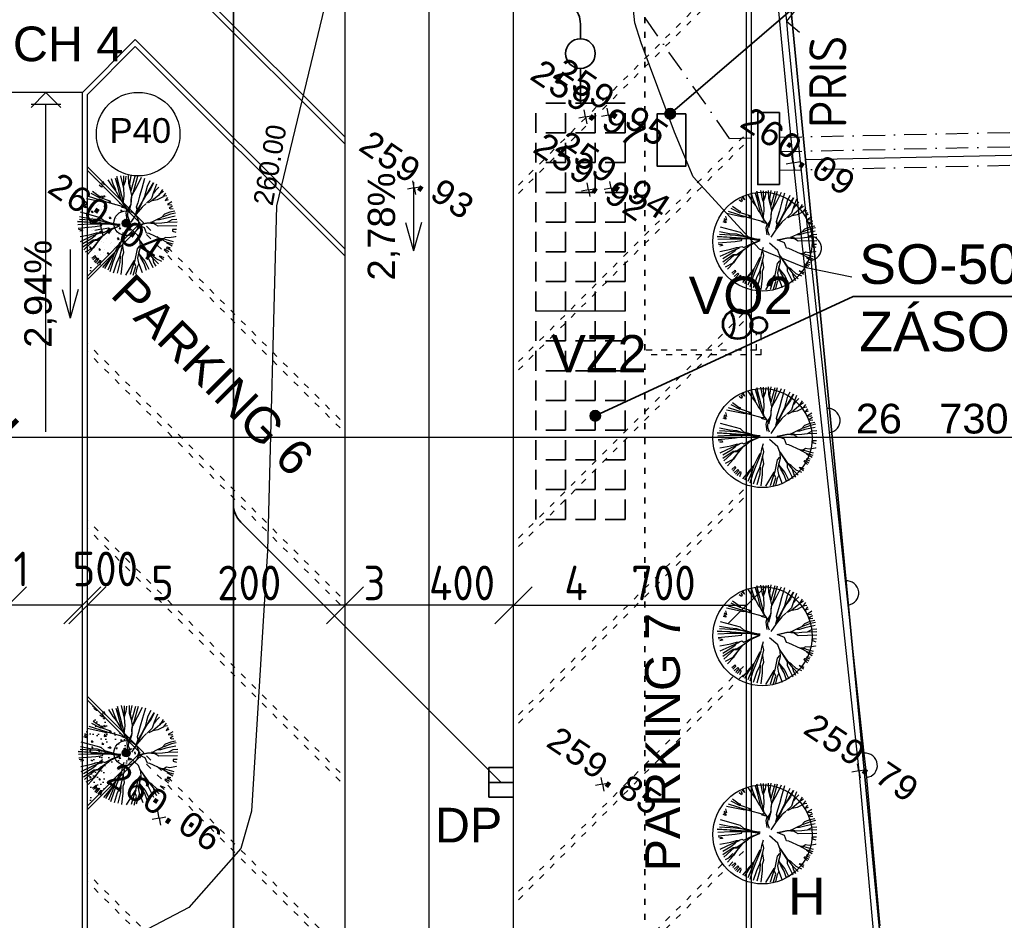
# Model space of a CAD drawing. Extents: x 4743276 to 9726129, y -4307434 to -1665362.
# Tile 75 of 121: x 4882389 to 4902258, y -1827764 to -1809586. Entities that reach past the tile are written whole.
import ezdxf
from ezdxf.enums import TextEntityAlignment as Align

# ---------------------------------------------------------------- set-up
doc = ezdxf.new("R2010")
doc.units = 0
doc.header["$MEASUREMENT"] = 0
for name, pattern in [('ACAD_ISO03W100', [30, 12, -18]), ('BODKOCIARKOVANA_3', [5.6, 3, -1.3, 0, -1.3]), ('DASHED', [0.75, 0.5, -0.25])]:
    doc.linetypes.add(name, pattern=pattern)
doc.layers.get('0').update_dxf_attribs({"linetype": 'CONTINUOUS'})
doc.layers.get('Defpoints').update_dxf_attribs({"color": 61, "linetype": 'CONTINUOUS'})
for name, color, linetype in [('-_48_-', 76, 'CONTINUOUS'), ('body', 7, 'CONTINUOUS'), ('KÓTY', 4, 'CONTINUOUS'), ('MÚRY', 1, 'CONTINUOUS'), ('POZEMOK', 8, 'CONTINUOUS'), ('siete', 6, 'CONTINUOUS'), ('TENKÁ', 7, 'CONTINUOUS'), ('Výšky', 64, 'CONTINUOUS'), ('ZARIADENIE', 47, 'CONTINUOUS'), ('ZARIADOVACIE', 144, 'CONTINUOUS')]:
    doc.layers.add(name, color=color, linetype=linetype)
doc.styles.add('MONOTXT', font='MONOTXT', dxfattribs={"height": 0.2})
doc.styles.get("Standard").update_dxf_attribs({"font": 'TXT', "width": 0.612})
doc.styles.add('styl1', font='arial.ttf')
doc.styles.add('Style-Arial', font='arial.ttf')
doc.styles.add('STYLE1', font='isocp.shx')
doc.dimstyles.new('STANDARD 200', dxfattribs={"dimtxt": 600, "dimasz": 700, "dimexe": 10, "dimexo": 200, "dimgap": 100, "dimtad": 1, "dimdsep": 46, "dimlunit": 6, "dimtxsty": 'Style-Arial', "dimblk": 'ARCHTICK', "dimblk1": 'OBLIQUE', "dimblk2": 'ARCHTICK', "dimcen": 2.5, "dimse1": 1, "dimse2": 1, "dimadec": 0, "dimazin": 0, "dimtfac": 1, "dimtmove": 1, "dimatfit": 3, "dimldrblk": 'OBLIQUE', "dimfxl": 1, "dimtolj": 1, "dimtzin": 0, "dimarcsym": 0})
doc.dimstyles.new('STANDARD 250', dxfattribs={"dimtxt": 700, "dimasz": 750, "dimexe": 10, "dimexo": 200, "dimgap": 100, "dimtad": 1, "dimdsep": 46, "dimlunit": 6, "dimtxsty": 'STYLE1', "dimblk1": 'OBLIQUE', "dimblk2": 'OBLIQUE', "dimsah": 1, "dimcen": 2.5, "dimse1": 1, "dimse2": 1, "dimadec": 0, "dimazin": 0, "dimtfac": 1, "dimtmove": 1, "dimatfit": 3, "dimldrblk": 'OBLIQUE', "dimfxl": 1, "dimtolj": 1, "dimtzin": 0, "dimarcsym": 0})

# ---------------------------------------------------------------- blocks, each defined once
blk = doc.blocks.new('St6d')
at = {"linetype": 'Continuous'}
for p, q in [((-131, 1275), (-123, 1149)), ((-65, 1277), (-55, 1029)), ((24, 1273), (35, 803)), ((120, 1266), (118, 1161)), ((160, 1163), (187, 1245)), ((-729, 1019), (-711, 923)), ((-690, 1039), (-611, 981)), ((-611, 981), (-641, 1064)), ((-580, 1150), (-510, 1038)), ((-501, 1117), (-516, 1146)), ((-510, 1038), (-501, 1117)), ((-469, 1164), (-422, 1083)), ((-422, 1083), (-400, 1125)), ((-400, 1125), (-408, 1176)), ((-345, 1221), (-319, 1099)), ((-319, 1099), (-266, 959)), ((-298, 1239), (-272, 1116)), ((-272, 1116), (-202, 929)), ((-219, 1230), (-163, 974)), ((-123, 1149), (-55, 1029)), ((-55, 1029), (-42, 894)), ((118, 1161), (160, 1163)), ((290, 1236), (300, 1241)), ((300, 1241), (328, 1076)), ((328, 1076), (316, 990)), ((444, 1030), (359, 870)), ((380, 1010), (371, 981)), ((431, 1190), (380, 1010)), ((492, 1178), (444, 1030)), ((542, 1154), (454, 1011)), ((557, 1026), (574, 1103)), ((597, 1022), (557, 1026)), ((631, 1101), (597, 1022)), ((605, 970), (670, 1072)), ((717, 1040), (641, 958)), ((-1025, 763), (-823, 681)), ((-949, 820), (-857, 725)), ((-888, 907), (-752, 822)), ((-837, 940), (-762, 817)), ((-798, 984), (-699, 911)), ((-752, 822), (-606, 644)), ((-699, 911), (-629, 774)), ((-629, 774), (-603, 651)), ((-266, 959), (-184, 883)), ((-202, 929), (-190, 893)), ((-184, 883), (-127, 758)), ((-163, 974), (-125, 839)), ((-127, 758), (-52, 611)), ((-125, 839), (-125, 790)), ((-125, 790), (-125, 766)), ((-31, 751), (-67, 616)), ((-42, 894), (-31, 751)), ((35, 803), (-35, 687)), ((357, 863), (221, 571)), ((316, 990), (354, 929)), ((354, 929), (347, 858)), ((371, 981), (364, 910)), ((641, 958), (605, 970)), ((859, 748), (745, 622)), ((880, 938), (788, 829)), ((788, 829), (792, 868)), ((792, 868), (826, 947)), ((922, 891), (859, 748)), ((985, 806), (865, 689)), ((1039, 747), (948, 695)), ((-1112, 595), (-971, 525)), ((-387, 286), (-1059, 684)), ((-1059, 684), (-896, 607)), ((-971, 525), (-843, 492)), ((-896, 607), (-700, 454)), ((-857, 725), (-798, 682)), ((-823, 681), (-667, 631)), ((-667, 631), (-543, 509)), ((-606, 644), (-556, 546)), ((-51, 513), (-60, 663)), ((2, 274), (-51, 513)), ((-26, 692), (-42, 542)), ((-42, 542), (9, 321)), ((210, 510), (77, 454)), ((221, 571), (210, 510)), ((657, 528), (424, 366)), ((691, 533), (496, 409)), ((752, 595), (657, 528)), ((790, 534), (691, 533)), ((745, 622), (694, 540)), ((865, 689), (752, 595)), ((895, 581), (790, 534)), ((948, 695), (867, 672)), ((1081, 676), (895, 581)), ((994, 508), (906, 463)), ((1149, 507), (975, 449)), ((1131, 578), (994, 508)), ((-1216, 277), (-826, 167)), ((-1192, 376), (-952, 257)), ((-1173, 460), (-919, 386)), ((-952, 257), (-772, 158)), ((-919, 386), (-724, 331)), ((-843, 492), (-715, 458)), ((-724, 331), (-559, 285)), ((-715, 458), (-567, 386)), ((-567, 386), (-387, 286)), ((-559, 285), (-448, 249)), ((-550, 388), (-283, 252)), ((-533, 489), (-442, 394)), ((-364, 279), (-460, 261)), ((-448, 249), (-377, 266)), ((-442, 394), (-268, 248)), ((-377, 266), (-266, 231)), ((-283, 252), (-364, 279)), ((77, 454), (2, 274)), ((268, 286), (87, 83)), ((427, 349), (268, 286)), ((496, 409), (361, 321)), ((560, 355), (427, 349)), ((602, 284), (531, 340)), ((710, 314), (560, 355)), ((718, 312), (560, 355)), ((893, 222), (602, 284)), ((833, 364), (710, 314)), ((841, 288), (718, 312)), ((906, 463), (730, 324)), ((975, 449), (833, 364)), ((971, 311), (841, 288)), ((1214, 404), (971, 311)), ((1060, 283), (996, 312)), ((1242, 239), (1060, 283)), ((-1244, 115), (-1034, 80)), ((-1241, 48), (-1052, 53)), ((-1220, 213), (-1010, 154)), ((-1052, 53), (-889, 98)), ((-1034, 80), (-887, 105)), ((-1010, 154), (-860, 113)), ((-889, 98), (-740, 131)), ((-826, 167), (-732, 129)), ((-772, 158), (-730, 136)), ((-740, 131), (-631, 112)), ((-732, 129), (-597, 117)), ((-631, 112), (-516, 116)), ((-597, 117), (-486, 106)), ((-531, -84), (-402, 13)), ((-516, 116), (-385, 40)), ((-486, 106), (-299, 53)), ((-402, 13), (-303, -11)), ((-385, 40), (-225, 29)), ((-303, -11), (-124, 13)), ((-268, 248), (-68, 109)), ((-225, 29), (-112, 74)), ((1248, 107), (876, 219)), ((960, 201), (886, 224)), ((910, 200), (893, 222)), ((1266, -14), (910, 200)), ((1053, 236), (960, 201)), ((1270, 174), (1053, 236)), ((-1239, -148), (-1028, -102)), ((-1232, -77), (-994, -73)), ((-1228, -13), (-1095, -32)), ((-470, -47), (-1221, -244)), ((-1221, -244), (-978, -225)), ((-1177, -283), (-1005, -233)), ((-1095, -32), (-955, -78)), ((-1028, -102), (-937, -75)), ((-1005, -233), (-720, -162)), ((-937, -75), (-728, -61)), ((-852, -266), (-713, -188)), ((-728, -61), (-524, -87)), ((-720, -162), (-651, -151)), ((-713, -188), (-659, -149)), ((-659, -149), (-531, -84)), ((-651, -151), (-470, -47)), ((-551, -421), (-467, -113)), ((-467, -113), (-473, -54)), ((-457, -133), (-421, -21)), ((-7, -156), (-80, -1237)), ((-71, -454), (6, -193)), ((-59, -442), (-7, -156)), ((-27, -444), (18, -181)), ((138, -416), (18, -156)), ((96, -369), (23, -166)), ((325, -117), (184, -71)), ((398, -67), (285, -87)), ((426, -133), (325, -117)), ((642, -122), (398, -67)), ((448, -165), (426, -133)), ((455, -143), (436, -128)), ((737, -308), (448, -165)), ((579, -191), (455, -143)), ((539, -88), (512, -96)), ((701, -67), (539, -88)), ((744, -261), (579, -191)), ((793, -162), (642, -122)), ((797, -98), (701, -67)), ((950, -156), (780, -150)), ((956, -240), (793, -162)), ((969, -97), (797, -98)), ((1221, -228), (950, -156)), ((1207, -322), (956, -240)), ((1252, -132), (969, -97)), ((-1169, -384), (-1031, -339)), ((-1138, -467), (-965, -360)), ((-1031, -339), (-889, -278)), ((-965, -360), (-852, -266)), ((-687, -663), (-607, -419)), ((-607, -419), (-554, -404)), ((-539, -409), (-607, -444)), ((-589, -539), (-551, -421)), ((-110, -573), (-71, -454)), ((-95, -602), (-56, -459)), ((-92, -595), (-59, -442)), ((-35, -621), (-49, -462)), ((-21, -626), (-27, -444)), ((196, -566), (96, -369)), ((384, -741), (138, -416)), ((257, -577), (177, -470)), ((866, -415), (737, -308)), ((915, -366), (737, -308)), ((934, -331), (744, -261)), ((890, -415), (767, -342)), ((1079, -591), (866, -415)), ((1103, -541), (890, -415)), ((1137, -462), (915, -366)), ((1178, -410), (934, -331)), ((-1098, -595), (-1010, -550)), ((-1010, -550), (-1073, -619)), ((-1041, -646), (-987, -606)), ((-953, -626), (-997, -685)), ((-987, -606), (-953, -626)), ((-848, -856), (-726, -683)), ((-796, -898), (-682, -673)), ((-726, -683), (-719, -661)), ((-719, -963), (-589, -539)), ((-719, -661), (-687, -663)), ((-667, -1005), (-579, -584)), ((-579, -584), (-582, -517)), ((-582, -517), (-582, -542)), ((-326, -1165), (-188, -662)), ((-188, -662), (-110, -573)), ((-145, -757), (-95, -602)), ((-118, -774), (-92, -595)), ((-31, -909), (-35, -621)), ((21, -624), (-31, -606)), ((-26, -894), (-21, -626)), ((42, -786), (21, -624)), ((169, -622), (196, -566)), ((192, -678), (169, -622)), ((199, -755), (192, -678)), ((279, -862), (201, -674)), ((317, -670), (257, -577)), ((581, -838), (277, -592)), ((579, -821), (299, -624)), ((362, -734), (317, -670)), ((377, -837), (362, -734)), ((387, -808), (384, -741)), ((841, -718), (866, -693)), ((925, -811), (841, -718)), ((866, -693), (960, -781)), ((895, -654), (939, -643)), ((991, -734), (895, -654)), ((939, -643), (1025, -680)), ((-208, -1179), (-161, -932)), ((-161, -932), (-145, -757)), ((-144, -1183), (-118, -774)), ((-80, -1237), (-68, -922)), ((-68, -922), (-31, -909)), ((-11, -1226), (-26, -894)), ((82, -1216), (42, -786)), ((242, -900), (199, -755)), ((271, -786), (226, -747)), ((294, -1170), (242, -900)), ((351, -894), (271, -786)), ((419, -1161), (279, -862)), ((473, -1097), (351, -894)), ((554, -1099), (377, -837)), ((464, -898), (387, -808)), ((627, -1074), (464, -898)), ((584, -831), (574, -811)), ((681, -1034), (581, -838)), ((747, -982), (584, -831)), ((770, -785), (812, -782)), ((840, -873), (770, -785)), ((812, -782), (881, -846)), ((-593, -1029), (-495, -1004)), ((-495, -1004), (-531, -1065)), ((-502, -1075), (-460, -1023)), ((-460, -1023), (-428, -1025)), ((-428, -1025), (-450, -1092)), ((109, -1208), (123, -1114)), ((123, -1114), (150, -1107)), ((150, -1107), (161, -1176))]:
    blk.add_line(p, q, dxfattribs=at)
blk = doc.blocks.new('_ArchTick')
at = {"color": 0, "linetype": 'ByBlock', "const_width": 0.15}
blk.add_lwpolyline([(-0.5, -0.5), (0.5, 0.5)], dxfattribs=at)
blk = doc.blocks.new('*D41321')
at = {"layer": 'Defpoints', "color": 0}
for p in [(4881994, -1815331), (4908724, -1815731), (4908724, -1818012)]:
    blk.add_point(p, dxfattribs=at)
at = {"layer": 'ZARIADOVACIE', "color": 0, "lineweight": -2}
blk.add_line((4881994, -1818012), (4908724, -1818012), dxfattribs=at)
at = {"layer": 'ZARIADOVACIE', "color": 0, "linetype": 'ByBlock', "lineweight": -2, "xscale": 700, "yscale": 700, "zscale": 700, "rotation": 180}
blk.add_blockref('_ArchTick', (4881994, -1818012), dxfattribs=at)
at = {"layer": 'ZARIADOVACIE', "color": 0, "linetype": 'ByBlock', "lineweight": -2, "xscale": 700, "yscale": 700, "zscale": 700}
blk.add_blockref('_ArchTick', (4908724, -1818012), dxfattribs=at)
at = {"layer": 'ZARIADOVACIE', "color": 0, "insert": (4900802, -1817642), "char_height": 600, "attachment_point": 5, "style": 'Style-Arial'}
blk.add_mtext('\\A1;26ﾠ730', dxfattribs=at)
blk = doc.blocks.new('_OBLIQUE')
at = {"color": 0, "linetype": 'ByBlock'}
blk.add_line((-0.5, -0.5), (0.5, 0.5), dxfattribs=at)
blk = doc.blocks.new('*D41344')
at = {"layer": 'Defpoints', "color": 0}
for p in [(4888954, -1821405), (4888954, -1822334), (4892354, -1822334)]:
    blk.add_point(p, dxfattribs=at)
at = {"layer": 'KÓTY', "color": 0, "lineweight": -2}
blk.add_line((4892354, -1821405), (4888954, -1821405), dxfattribs=at)
at = {"layer": 'KÓTY', "color": 0, "linetype": 'ByBlock', "lineweight": -2, "xscale": 750, "yscale": 750, "zscale": 750, "rotation": 180}
blk.add_blockref('_OBLIQUE', (4888954, -1821405), dxfattribs=at)
at = {"layer": 'KÓTY', "color": 0, "linetype": 'ByBlock', "lineweight": -2, "xscale": 750, "yscale": 750, "zscale": 750}
blk.add_blockref('_OBLIQUE', (4892354, -1821405), dxfattribs=at)
at = {"layer": 'KÓTY', "color": 0, "insert": (4890654, -1820955), "char_height": 700, "attachment_point": 5, "style": 'STYLE1'}
blk.add_mtext('\\A1;3ﾠ400', dxfattribs=at)
blk = doc.blocks.new('*D41345')
at = {"layer": 'Defpoints', "color": 0}
for p in [(4883754, -1821405), (4883754, -1821405), (4888954, -1821405)]:
    blk.add_point(p, dxfattribs=at)
at = {"layer": 'KÓTY', "color": 0, "lineweight": -2}
blk.add_line((4888954, -1821405), (4883754, -1821405), dxfattribs=at)
at = {"layer": 'KÓTY', "color": 0, "linetype": 'ByBlock', "lineweight": -2, "xscale": 750, "yscale": 750, "zscale": 750, "rotation": 180}
blk.add_blockref('_OBLIQUE', (4883754, -1821405), dxfattribs=at)
at = {"layer": 'KÓTY', "color": 0, "linetype": 'ByBlock', "lineweight": -2, "xscale": 750, "yscale": 750, "zscale": 750}
blk.add_blockref('_OBLIQUE', (4888954, -1821405), dxfattribs=at)
at = {"layer": 'KÓTY', "color": 0, "insert": (4886354, -1820955), "char_height": 700, "attachment_point": 5, "style": 'STYLE1'}
blk.add_mtext('\\A1;5ﾠ200', dxfattribs=at)
blk = doc.blocks.new('*D41346')
at = {"layer": 'Defpoints', "color": 0}
for p in [(4892354, -1821405), (4897054, -1821405), (4897054, -1821405)]:
    blk.add_point(p, dxfattribs=at)
at = {"layer": 'KÓTY', "color": 0, "lineweight": -2}
blk.add_line((4892354, -1821405), (4897054, -1821405), dxfattribs=at)
at = {"layer": 'KÓTY', "color": 0, "linetype": 'ByBlock', "lineweight": -2, "xscale": 750, "yscale": 750, "zscale": 750, "rotation": 180}
blk.add_blockref('_OBLIQUE', (4892354, -1821405), dxfattribs=at)
at = {"layer": 'KÓTY', "color": 0, "linetype": 'ByBlock', "lineweight": -2, "xscale": 750, "yscale": 750, "zscale": 750}
blk.add_blockref('_OBLIQUE', (4897054, -1821405), dxfattribs=at)
at = {"layer": 'KÓTY', "color": 0, "insert": (4894704, -1820955), "char_height": 700, "attachment_point": 5, "style": 'STYLE1'}
blk.add_mtext('\\A1;4ﾠ700', dxfattribs=at)
blk = doc.blocks.new('*D42134')
at = {"layer": 'Defpoints', "color": 0}
for p in [(4882154, -1821405), (4882154, -1821505), (4883654, -1821505)]:
    blk.add_point(p, dxfattribs=at)
at = {"layer": 'KÓTY', "color": 0, "lineweight": -2}
blk.add_line((4883654, -1821405), (4882154, -1821405), dxfattribs=at)
at = {"layer": 'KÓTY', "color": 0, "linetype": 'ByBlock', "lineweight": -2, "xscale": 750, "yscale": 750, "zscale": 750, "rotation": 180}
blk.add_blockref('_OBLIQUE', (4882154, -1821405), dxfattribs=at)
at = {"layer": 'KÓTY', "color": 0, "linetype": 'ByBlock', "lineweight": -2, "xscale": 750, "yscale": 750, "zscale": 750}
blk.add_blockref('_OBLIQUE', (4883654, -1821405), dxfattribs=at)
at = {"layer": 'KÓTY', "color": 0, "insert": (4883519, -1820672), "char_height": 700, "attachment_point": 5, "style": 'STYLE1'}
blk.add_mtext('\\A1;1ﾠ500', dxfattribs=at)

msp = doc.modelspace()

# ---------------------------------------------------------------- hatches: boundary and pattern name
at = {"layer": 'TENKÁ', "lineweight": 35, "ltscale": 0.25}
h = msp.add_hatch(color=30, dxfattribs=at)
h.dxf.hatch_style = 1
h.paths.add_polyline_path([(4895621.481, -1811485, 1), (4895410.283, -1811485, 1)])
h = msp.add_hatch(color=30, dxfattribs=at)
h.dxf.hatch_style = 1
h.paths.add_polyline_path([(4895568.682, -1811485, 1), (4895463.083, -1811485, 1)])
h = msp.add_hatch(color=30, dxfattribs=at)
h.dxf.hatch_style = 1
h.paths.add_polyline_path([(4894109.397, -1817580.548, 1), (4893898.2, -1817580.548, 1)])
h = msp.add_hatch(color=30, dxfattribs=at)
h.dxf.hatch_style = 1
h.paths.add_polyline_path([(4894056.598, -1817580.548, 1), (4893950.999, -1817580.548, 1)])
at = {"layer": 'ZARIADENIE'}
h = msp.add_hatch(dxfattribs=at)
h.set_pattern_fill('AR-CONC', color=72, scale=50, angle=270)
h.set_pattern_definition([(320, (6524695.43, 2787472.88), (-31.376067, -358.630091), [37.5, -412.5]), (265, (6524695.43, 2787472.88), (376.096067, 69.375667), [30, -330]), (10.4514445, (6524692.8, 2787443), (344.719995, -289.254423), [31.870096, -350.571056]), (316.1842, (6524795.43, 2787472.9), (-82.75964, -533.620665), [56.25, -618.75]), (6.635635, (6524788.53, 2787428.4), (487.0593, -467.330973), [47.80517, -525.85688]), (261.184164, (6524795.4, 2787472.9), (487.0593, -467.33097), [45, -495]), (291, (6524770.43, 2787422.88), (-201.309445, -298.453526), [37.5, -412.5]), (236, (6524770.43, 2787422.88), (362.575023, -121.657666), [30, -330]), (341.451445, (6524753.65, 2787398), (161.265576, -420.111188), [31.870095, -350.571056]), (307.5, (6524695.43, 2787472.88), (166.446927, -6.0799277), [0, -326, 0, -335, 0, -331.25]), (277.5, (6524695.43, 2787472.88), (197.205856, -131.534769), [0, -191, 0, -318.5, 0, -126.25]), (237.5, (6524695.43, 2787584.38), (-11.277436, -266.911218), [0, -125, 0, -390, 0, -517.5]), (227.5, (6524695.43, 2787634.38), (50.052491, -291.593085), [0, -162.5, 0, -259, 0, -367.5])])
h.paths.add_polyline_path([(4883796.225, -1814719.612), (4884821.53, -1813694.307), (4883796.225, -1812669.002)])
h = msp.add_hatch(color=256, dxfattribs=at)
h.dxf.hatch_style = 1
h.paths.add_polyline_path([(4884538.687, -1813774.307, 1), (4884538.687, -1813614.307, 1)])
h = msp.add_hatch(dxfattribs=at)
h.set_pattern_fill('AR-CONC', color=72, scale=50, angle=270)
h.set_pattern_definition([(320, (6524695.43, 2776781.42), (-31.376067, -358.630091), [37.5, -412.5]), (265, (6524695.43, 2776781.42), (376.096067, 69.375667), [30, -330]), (10.4514445, (6524692.8, 2776751.54), (344.719995, -289.254423), [31.870096, -350.571056]), (316.1842, (6524795.43, 2776781.42), (-82.75964, -533.620665), [56.25, -618.75]), (6.635635, (6524788.53, 2776736.96), (487.0593, -467.330973), [47.80517, -525.85688]), (261.184164, (6524795.4, 2776781.4), (487.0593, -467.33097), [45, -495]), (291, (6524770.43, 2776731.42), (-201.309445, -298.453526), [37.5, -412.5]), (236, (6524770.43, 2776731.42), (362.575023, -121.657666), [30, -330]), (341.451445, (6524753.65, 2776706.55), (161.265576, -420.111188), [31.870095, -350.571056]), (307.5, (6524695.43, 2776781.42), (166.446927, -6.0799277), [0, -326, 0, -335, 0, -331.25]), (277.5, (6524695.43, 2776781.42), (197.205856, -131.534769), [0, -191, 0, -318.5, 0, -126.25]), (237.5, (6524695.43, 2776892.92), (-11.277436, -266.911218), [0, -125, 0, -390, 0, -517.5]), (227.5, (6524695.43, 2776942.92), (50.052491, -291.593085), [0, -162.5, 0, -259, 0, -367.5])])
h.paths.add_polyline_path([(4883796.225, -1825411.066), (4884821.53, -1824385.762), (4883796.225, -1823360.457)])
h = msp.add_hatch(color=256, dxfattribs=at)
h.dxf.hatch_style = 1
h.paths.add_polyline_path([(4884538.687, -1824465.762, 1), (4884538.687, -1824305.762, 1)])

# ---------------------------------------------------------------- linework, layer by layer
at = {"layer": 'body', "color": 1, "linetype": 'Continuous'}
for p, q in [((4893808.961, -1811545.64), (4893781.976, -1811406.817)), ((4894268.732, -1811509.575), (4894241.747, -1811370.752)), ((4893808.961, -1811545.64), (4893670.138, -1811572.625)), ((4893808.961, -1811545.64), (4893947.784, -1811518.656)), ((4893808.961, -1811545.64), (4893835.945, -1811684.463)), ((4894268.732, -1811509.575), (4894129.909, -1811536.559)), ((4894268.732, -1811509.575), (4894407.555, -1811482.591)), ((4894268.732, -1811509.575), (4894295.716, -1811648.398)), ((4897996.431, -1812472.744), (4897969.447, -1812333.921)), ((4897996.431, -1812472.744), (4897857.608, -1812499.728)), ((4897996.431, -1812472.744), (4898135.254, -1812445.759)), ((4897996.431, -1812472.744), (4898023.416, -1812611.567)), ((4890350.369, -1812978.603), (4890211.546, -1813005.587)), ((4890350.369, -1812978.603), (4890323.385, -1812839.78)), ((4890350.369, -1812978.603), (4890489.192, -1812951.618)), ((4890350.369, -1812978.603), (4890377.353, -1813117.426)), ((4893867.56, -1813018.153), (4893728.737, -1813045.137)), ((4893867.56, -1813018.153), (4893840.576, -1812879.33)), ((4893867.56, -1813018.153), (4894006.383, -1812991.169)), ((4893867.56, -1813018.153), (4893894.545, -1813156.976)), ((4894324.805, -1812987.621), (4894185.982, -1813014.606)), ((4894324.805, -1812987.621), (4894297.821, -1812848.798)), ((4894324.805, -1812987.621), (4894463.628, -1812960.637)), ((4894324.805, -1812987.621), (4894351.79, -1813126.444)), ((4884041.329, -1813810.929), (4883902.506, -1813837.914)), ((4884041.329, -1813810.929), (4884014.345, -1813672.106)), ((4884041.329, -1813810.929), (4884180.152, -1813783.945)), ((4884041.329, -1813810.929), (4884068.314, -1813949.752)), ((4899322.632, -1824746.737), (4899183.808, -1824773.722)), ((4899322.632, -1824746.737), (4899295.647, -1824607.914)), ((4899322.632, -1824746.737), (4899461.455, -1824719.753)), ((4899322.632, -1824746.737), (4899349.616, -1824885.56)), ((4894146.293, -1825017.447), (4894119.309, -1824878.624)), ((4894146.293, -1825017.447), (4894007.47, -1825044.431)), ((4894146.293, -1825017.447), (4894285.116, -1824990.462)), ((4894146.293, -1825017.447), (4894173.278, -1825156.27)), ((4885200.968, -1825702.382), (4885062.145, -1825729.367)), ((4885200.968, -1825702.382), (4885173.983, -1825563.559)), ((4885200.968, -1825702.382), (4885339.791, -1825675.398)), ((4885200.968, -1825702.382), (4885227.952, -1825841.205))]:
    msp.add_line(p, q, dxfattribs=at)
at = {"layer": 'Defpoints', "color": 72}
for centre in [(4897378.143, -1814065.836), (4897378.143, -1818029.878), (4897378.143, -1822029.878), (4897378.143, -1826029.878)]:
    msp.add_circle(centre, 1000, dxfattribs=at)
at = {"layer": 'KÓTY'}
for p, q in [((4890337, -1812866.745), (4890337, -1814253.745)), ((4890176.5, -1813677.245), (4890337, -1814253.745)), ((4890497.5, -1813677.245), (4890337, -1814253.745)), ((4883406, -1814223.745), (4883406, -1815610.745)), ((4883245.5, -1815034.245), (4883406, -1815610.745)), ((4883566.5, -1815034.245), (4883406, -1815610.745))]:
    msp.add_line(p, q, dxfattribs=at)
at = {"layer": 'POZEMOK'}
for p, q in [((4890653.799, -1840337.732), (4890653.799, -1774870.548)), ((4883653.799, -1811055.794), (4882183.799, -1811055.794)), ((4882618.799, -1811355.794), (4882918.799, -1811055.794)), ((4882918.799, -1811055.794), (4883218.799, -1811355.794)), ((4883218.799, -1811295.794), (4882618.799, -1811295.794)), ((4882918.799, -1817902.779), (4882918.799, -1811295.794))]:
    msp.add_line(p, q, dxfattribs=at)
at = {"layer": 'POZEMOK', "linetype": 'Continuous'}
for p, q in [((4898242.785, -1812409.73), (4896187.827, -1790831.555)), ((4896187.827, -1790831.555), (4898242.785, -1812409.73)), ((4898242.785, -1812409.73), (4929792.5, -1811733.91)), ((4898242.785, -1812409.73), (4929792.5, -1811733.91)), ((4899907.767, -1829684.033), (4898242.785, -1812409.73)), ((4898242.785, -1812409.73), (4899907.767, -1829684.033))]:
    msp.add_line(p, q, dxfattribs=at)
at = {"layer": 'POZEMOK'}
for centre in [(4884538.687, -1813694.307), (4884538.687, -1824385.762)]:
    msp.add_circle(centre, 250, dxfattribs=at)
at = {"layer": 'siete', "linetype": 'ACAD_ISO03W100', "lineweight": 35, "ltscale": 10}
for p, q in [((4895006.361, -1816253.01), (4895006.361, -1796928.91)), ((4895006.361, -1832850.759), (4895006.361, -1816353.01))]:
    msp.add_line(p, q, dxfattribs=at)
at = {"layer": 'siete', "linetype": 'BODKOCIARKOVANA_3', "lineweight": 25, "ltscale": 150}
for p, q in [((4896714.726, -1811980.962), (4894226.072, -1808439.155)), ((4897720.381, -1811959.421), (4927344.964, -1811324.838)), ((4897720.381, -1812248.421), (4927358.666, -1811613.544)), ((4896714.726, -1811980.962), (4897281.259, -1811968.827)), ((4897720.381, -1812623.921), (4925038.547, -1812038.743))]:
    msp.add_line(p, q, dxfattribs=at)
at = {"layer": 'siete', "color": 55, "lineweight": 35, "ltscale": 0.8}
for p, q in [((4886703.799, -1830097.383), (4886703.799, -1809180.548)), ((4893703.799, -1809970.92), (4893703.799, -1809673.44)), ((4893703.799, -1811270.92), (4893703.799, -1810570.92)), ((4886849.607, -1819726.357), (4892103.799, -1824980.548)), ((4891853.799, -1824680.548), (4892353.799, -1824680.548)), ((4891853.799, -1825280.548), (4891853.799, -1824680.548)), ((4891853.799, -1824680.548), (4892353.799, -1824680.548)), ((4891853.799, -1824980.548), (4892353.799, -1824980.548)), ((4892353.799, -1825280.548), (4891853.799, -1825280.548))]:
    msp.add_line(p, q, dxfattribs=at)
at = {"layer": 'siete', "color": 9, "linetype": 'DASHED', "lineweight": 35, "ltscale": 800}
for p, q in [((4892803.799, -1819670.92), (4892803.799, -1811270.92)), ((4894603.799, -1811270.92), (4892803.799, -1811270.92)), ((4893403.799, -1819670.92), (4893403.799, -1811270.92)), ((4894003.799, -1819670.92), (4894003.799, -1811270.92)), ((4894603.799, -1819670.92), (4894603.799, -1811270.92)), ((4894603.799, -1811870.92), (4892803.799, -1811870.92)), ((4894603.799, -1812470.92), (4892803.799, -1812470.92)), ((4894603.799, -1813070.92), (4892803.799, -1813070.92)), ((4894603.799, -1813670.92), (4892803.799, -1813670.92)), ((4894603.799, -1814270.92), (4892803.799, -1814270.92)), ((4894603.799, -1814870.92), (4892803.799, -1814870.92)), ((4894603.799, -1816070.92), (4892803.799, -1816070.92)), ((4894603.799, -1816670.92), (4892803.799, -1816670.92)), ((4894603.799, -1817270.92), (4892803.799, -1817270.92)), ((4894603.799, -1817870.92), (4892803.799, -1817870.92)), ((4894603.799, -1818470.92), (4892803.799, -1818470.92)), ((4894603.799, -1819070.92), (4892803.799, -1819070.92)), ((4894603.799, -1819670.92), (4892803.799, -1819670.92))]:
    msp.add_line(p, q, dxfattribs=at)
at = {"layer": 'siete', "color": 70, "ltscale": 1000}
msp.add_line((4894603.799, -1815470.92), (4892803.799, -1815470.92), dxfattribs=at)
at = {"layer": 'siete', "linetype": 'ACAD_ISO03W100', "ltscale": 10}
for p, q in [((4897253.799, -1816253.01), (4897253.799, -1815907.438)), ((4897353.799, -1816353.01), (4897353.799, -1815907.438)), ((4897253.799, -1816253.01), (4895006.361, -1816253.01)), ((4897353.799, -1816353.01), (4895006.361, -1816353.01))]:
    msp.add_line(p, q, dxfattribs=at)
at = {"layer": 'siete', "lineweight": 35}
for points in [[(4895830, -1811485), (4895253.5, -1811485), (4895253.5, -1812545.5), (4895830, -1812545.5)], [(4897720.381, -1812914.346), (4897720.381, -1811459.5), (4897281.259, -1811459.5), (4897281.259, -1812914.346)]]:
    msp.add_lwpolyline(points, close=True, dxfattribs=at)
at = {"layer": 'siete', "color": 55, "lineweight": 35, "ltscale": 0.8}
msp.add_circle((4893703.799, -1810270.92), 300, dxfattribs=at)
at = {"layer": 'siete', "lineweight": 53}
for centre, radius in [((4896876.848, -1815733.82), 295.22), ((4897303.799, -1815753.01), 162.321)]:
    msp.add_circle(centre, radius, dxfattribs=at)
at = {"layer": 'siete', "color": 55, "lineweight": 35, "ltscale": 0.8}
for centre, start, end in [((4893203.799, -1809673.441), 0, 45), ((4887203.161, -1819372.803), 180, 225)]:
    msp.add_arc(centre, 500, start, end, dxfattribs=at)
at = {"layer": 'siete', "lineweight": 53}
msp.add_arc((4896367.322, -1815731.23), 446.576, 324.5140325, 34.903405, dxfattribs=at)
at = {"layer": 'TENKÁ'}
for p, q in [((4888953.799, -1837598.286), (4888953.799, -1774870.548)), ((4892353.799, -1834395.766), (4892353.799, -1775587.824)), ((4897053.799, -1829705.72), (4897053.799, -1804758.993)), ((4897153.799, -1829747.141), (4897153.799, -1804800.414)), ((4888953.799, -1812099.011), (4883653.799, -1806799.011)), ((4888953.799, -1811957.589), (4883753.799, -1806757.589)), ((4883653.799, -1811055.794), (4884721.53, -1809988.062)), ((4888953.799, -1814220.331), (4884721.53, -1809988.062)), ((4883753.799, -1811097.215), (4884721.53, -1810129.484)), ((4888953.799, -1814361.753), (4884721.53, -1810129.484)), ((4883653.799, -1840635.113), (4883653.799, -1811055.794)), ((4883653.799, -1840635.113), (4883653.799, -1811055.794)), ((4883753.799, -1840533.514), (4883753.799, -1811097.215)), ((4884892.241, -1813694.307), (4883753.799, -1812555.865)), ((4884821.53, -1813694.307), (4883753.799, -1812626.576)), ((4883753.799, -1814832.749), (4884892.241, -1813694.307)), ((4884821.53, -1813694.307), (4883753.799, -1814762.038)), ((4884892.241, -1824385.762), (4883753.799, -1823247.32)), ((4884821.53, -1824385.762), (4883753.799, -1823318.03)), ((4883753.799, -1825524.203), (4884892.241, -1824385.762)), ((4884821.53, -1824385.762), (4883753.799, -1825453.493))]:
    msp.add_line(p, q, dxfattribs=at)
at = {"layer": 'TENKÁ', "color": 7, "linetype": 'Continuous'}
for p, q in [((4897266.215, -1804925.038), (4897996.431, -1812472.744)), ((4897836.824, -1809368.842), (4897860.447, -1809616.37)), ((4898080.746, -1809345.2), (4897860.447, -1809616.37)), ((4897860.447, -1809616.37), (4898127.992, -1809840.255)), ((4897860.447, -1809616.37), (4897884.07, -1809863.897)), ((4897884.07, -1809863.897), (4898029.085, -1811358.511)), ((4898029.085, -1811358.511), (4898135.735, -1812459.352)), ((4898135.466, -1812457.964), (4898297.389, -1813954.334)), ((4898297.389, -1813954.334), (4898350.227, -1814441.099)), ((4898350.227, -1814441.099), (4898512.151, -1815937.468)), ((4898512.151, -1815937.468), (4898673.245, -1817433.278)), ((4898673.245, -1817433.278), (4898725.524, -1817920.872)), ((4898725.524, -1817920.872), (4898887.447, -1819417.242)), ((4898887.447, -1819417.242), (4899049.371, -1820913.611)), ((4899049.371, -1820913.611), (4899102.209, -1821400.376)), ((4899102.209, -1821400.376), (4899264.132, -1822896.746)), ((4899264.132, -1822896.746), (4899424.668, -1824393.385)), ((4899474.729, -1824880.69), (4899609.177, -1826380.239)), ((4899609.177, -1826380.239), (4899743.356, -1827878.4))]:
    msp.add_line(p, q, dxfattribs=at)
at = {"layer": 'TENKÁ', "color": 30, "lineweight": 35, "ltscale": 0.25}
for p, q in [((4901180, -1806615.5), (4895515.882, -1811485)), ((4894003.799, -1817580.548), (4899208.5, -1815171.5)), ((4899208.5, -1815171.5), (4911808.5, -1815171.5))]:
    msp.add_line(p, q, dxfattribs=at)
at = {"layer": 'TENKÁ', "linetype": 'ACAD_ISO03W100', "ltscale": 10}
for p, q in [((4892453.799, -1812922.811), (4897053.799, -1808322.811)), ((4892453.799, -1813092.516), (4897053.799, -1808492.516)), ((4892453.799, -1816486.629), (4897053.799, -1811886.629)), ((4892453.799, -1816656.335), (4897053.799, -1812056.335)), ((4888853.799, -1817825.571), (4884807.388, -1813779.16)), ((4888853.799, -1817655.865), (4884892.241, -1813694.307)), ((4892453.799, -1820050.447), (4897053.799, -1815450.447)), ((4892453.799, -1820220.153), (4897053.799, -1815620.153)), ((4888853.799, -1821219.683), (4883753.799, -1816119.683)), ((4888853.799, -1821389.389), (4883753.799, -1816289.389)), ((4892453.799, -1823614.265), (4897053.799, -1819014.265)), ((4892453.799, -1823783.971), (4897053.799, -1819183.971)), ((4888853.799, -1824783.501), (4883753.799, -1819683.501)), ((4888853.799, -1824953.207), (4883753.799, -1819853.207)), ((4892453.799, -1827178.084), (4897053.799, -1822578.084)), ((4892453.799, -1827347.789), (4897053.799, -1822747.789)), ((4888853.799, -1828517.025), (4884807.388, -1824470.614)), ((4888853.799, -1828347.32), (4884892.241, -1824385.762)), ((4892453.799, -1830741.902), (4897053.799, -1826141.902)), ((4892453.799, -1830911.607), (4897053.799, -1826311.607)), ((4888853.799, -1831911.138), (4883753.799, -1826811.138)), ((4888853.799, -1832080.843), (4883753.799, -1826980.843))]:
    msp.add_line(p, q, dxfattribs=at)
at = {"layer": 'TENKÁ', "color": 7, "linetype": 'Continuous', "flags": 128}
for points in [[(4897996.431, -1812472.744), (4899322.632, -1824746.737), (4900502.665, -1837943.807), (4907828.576, -1837658.654)], [(4899424.668, -1824393.385), (4899461.936, -1824733.346), (4899474.729, -1824880.69)]]:
    msp.add_lwpolyline(points, dxfattribs=at)
at = {"layer": 'TENKÁ'}
msp.add_circle((4884778.895, -1811895.817), 842.959, dxfattribs=at)
msp.add_circle((4884778.895, -1811895.817), 842.959, dxfattribs=at)
at = {"layer": 'TENKÁ', "color": 30, "lineweight": 35, "ltscale": 0.25}
for centre, radius in [((4895515.882, -1811485), 105.599), ((4895515.882, -1811485), 52.799), ((4894003.799, -1817580.548), 105.599), ((4894003.799, -1817580.548), 52.799)]:
    msp.add_circle(centre, radius, dxfattribs=at)
at = {"layer": 'TENKÁ', "color": 7, "linetype": 'Continuous'}
for centre in [(4898323.614, -1814197.578), (4898699.599, -1817677.324), (4899075.584, -1821157.07), (4899451.57, -1824636.817)]:
    msp.add_arc(centre, 245, 276.1668639, 96.1668639, dxfattribs=at)
for points in [[(4898135.466, -1812457.964), (4898136.005, -1812460.74), (4897996.431, -1812472.744), (4897996.412, -1812476.349)], [(4898135.755, -1812455.747), (4898135.735, -1812459.352), (4897996.451, -1812469.138), (4897996.431, -1812472.744)]]:
    msp.add_solid(points, dxfattribs=at)
at = {"layer": 'Výšky', "color": 1, "linetype": 'Continuous'}
for points in [[(4899180.165, -1814782.573), (4898224.643, -1814584.366), (4897318.496, -1814214.36), (4895981.036, -1812755.005), (4895604.269, -1811854.339), (4894930.884, -1810053.997), (4894798.547, -1809651.117), (4894232.784, -1804157.554)], [(4888586.458, -1809121.882), (4887572.627, -1813344.939), (4887386.89, -1820301.363), (4887069.165, -1825559.666), (4886852.881, -1826315.252), (4885801.104, -1827507.599), (4883424.965, -1828746.722), (4876069.129, -1831538.717), (4873156.655, -1833351.77), (4871461.12, -1834773.008), (4868670.356, -1838063.945), (4867672.435, -1840371.403), (4867570.113, -1840982.693), (4866832.383, -1842920.777), (4865903.153, -1845462.917), (4866149.873, -1846605.854), (4867277.64, -1846956.428), (4867811.898, -1847147.919), (4869396.719, -1848682.495), (4876549.811, -1849120.301)]]:
    msp.add_lwpolyline(points, dxfattribs=at)
at = {"layer": 'ZARIADENIE'}
for centre in [(4884538.687, -1813694.307), (4884538.687, -1824385.762)]:
    msp.add_circle(centre, 80, dxfattribs=at)

# ---------------------------------------------------------------- block references
at = {"layer": '-_48_-', "color": 72, "xscale": 0.8, "yscale": 0.8, "zscale": 0.8, "rotation": 270}
for p in [(4884541.974, -1813726.268), (4897455.743, -1814026.745), (4897455.743, -1817990.787), (4897455.743, -1821990.787), (4884556.974, -1824421.824), (4897455.743, -1825990.787)]:
    msp.add_blockref('St6d', p, dxfattribs=at)

# ---------------------------------------------------------------- texts
at = {"layer": 'KÓTY', "style": 'Style-Arial'}
for s, p in [('2,78%', (4889412.804, -1813761.155)), ('2,94%', (4882481.804, -1815118.155))]:
    msp.add_text(s, height=550, rotation=90, dxfattribs=at).set_placement(p, align=Align.TOP_CENTER)
at = {"layer": 'MÚRY', "color": 0, "ltscale": 0.25, "style": 'Style-Arial'}
msp.add_text('P40', height=500, dxfattribs=at).set_placement((4884202.556, -1812072.316))
at = {"layer": 'siete', "ltscale": 0.25, "style": 'STYLE1'}
msp.add_text('PRIS', height=750, rotation=90, dxfattribs=at).set_placement((4898696.507, -1810839.181), align=Align.MIDDLE)
at = {"layer": 'siete', "lineweight": 35, "ltscale": 0.25, "style": 'Style-Arial'}
msp.add_text('VO2', height=750, dxfattribs=at).set_placement((4895887.736, -1815522.817))
at = {"layer": 'siete', "color": 55, "lineweight": 30, "ltscale": 0.25, "style": 'Style-Arial'}
msp.add_text('VZ2', height=750, dxfattribs=at).set_placement((4893115.146, -1816700.997))
at = {"layer": 'siete', "color": 55, "lineweight": 35, "ltscale": 0.8, "style": 'Style-Arial'}
msp.add_text('DP', height=700, dxfattribs=at).set_placement((4891447.123, -1825492.717), align=Align.TOP_CENTER)
at = {"layer": 'siete', "color": 5, "lineweight": 35, "ltscale": 0.25, "style": 'Style-Arial'}
msp.add_text('H', height=750, dxfattribs=at).set_placement((4897894.299, -1827649.819))
at = {"layer": 'TENKÁ', "style": 'Style-Arial'}
msp.add_text('CH 4', height=700, dxfattribs=at).set_placement((4883365.515, -1809724.284), align=Align.TOP_CENTER)
at = {"layer": 'TENKÁ', "color": 30, "lineweight": 35, "ltscale": 0.25, "style": 'styl1'}
for s, p in [('SO-505 VSAKOVACIE', (4899327.745, -1814918.067)), ('ZÁSOBNÍKY', (4899327.745, -1816278.567))]:
    msp.add_text(s, height=800, dxfattribs=at).set_placement(p)
at = {"layer": 'TENKÁ', "style": 'Style-Arial'}
for s, rotation, p in [('PARKING 6', 315, (4886534.121, -1816507.802)), ('PARKING 7', 90, (4895010.879, -1824167.772))]:
    msp.add_text(s, height=700, rotation=rotation, dxfattribs=at).set_placement(p, align=Align.TOP_CENTER)
at = {"layer": 'TENKÁ', "ltscale": 0.25, "style": 'STYLE1'}
for s, p in [('vložiť chráničku', (4889636.262, -1834817.218)), ('kabel prístrešok', (4890606.16, -1834775.563))]:
    msp.add_text(s, height=750, rotation=90, dxfattribs=at).set_placement(p)
at = {"layer": 'Výšky', "linetype": 'Continuous', "style": 'MONOTXT'}
for s, p in [('259.97', (4893721.083, -1811486.366)), ('259.95', (4894181.683, -1811450.86)), ('260.09', (4897958.295, -1812447.021)), ('259.93', (4890263.32, -1812919.888)), ('259.92', (4893780.511, -1812959.438)), ('259.94', (4894228.637, -1812922.755)), ('260.04', (4883982.468, -1813771.227)), ('259.79', (4899234.754, -1824687.463)), ('259.85', (4894048.467, -1824951.462)), ('260.06', (4885172.78, -1825683.37))]:
    msp.add_text(s, height=500, rotation=326, dxfattribs=at).set_placement(p, align=Align.CENTER)
at = {"layer": 'Výšky', "color": 5, "linetype": 'Continuous'}
msp.add_text('260.00', height=400, rotation=80.0018389, dxfattribs=at).set_placement((4887633.729, -1812551.851), align=Align.CENTER)

# ---------------------------------------------------------------- dimensions: what is measured, and where the dimension line sits
at = {"layer": 'KÓTY'}
dim = msp.add_linear_dim(base=(4882153.799, -1821405.362), p1=(4883653.799, -1821505.362), p2=(4882153.799, -1821505.362), dimstyle='STANDARD 250', override={"dimtxsty": 'STYLE1', "dimldrblk": 'OBLIQUE'}, dxfattribs=at)
dim.commit()
dim.dimension.update_dxf_attribs({"geometry": '*D42134', "text_midpoint": (4883519, -1821122.5), "dimtype": 160})
for base, p1, p2, picture, middle in [((4883753.799, -1821405.362), (4888953.799, -1821405.362), (4883753.799, -1821405.362), '*D41345', (4886353.799, -1820955.123)), ((4888953.799, -1821405.362), (4892353.799, -1822334.244), (4888953.799, -1822334.244), '*D41344', (4890653.799, -1820955.123)), ((4897053.799, -1821405.362), (4892353.799, -1821405.362), (4897053.799, -1821405.362), '*D41346', (4894703.799, -1820955.123))]:
    dim = msp.add_linear_dim(base=base, p1=p1, p2=p2, dimstyle='STANDARD 250', override={"dimtxsty": 'STYLE1', "dimldrblk": 'OBLIQUE'}, dxfattribs=at)
    dim.commit()
    dim.dimension.update_dxf_attribs({"geometry": picture, "text_midpoint": middle})
at = {"layer": 'ZARIADOVACIE', "color": 7}
dim = msp.add_linear_dim(base=(4908723.799, -1818012.5), p1=(4881993.799, -1815330.548), p2=(4908723.799, -1815730.548), dimstyle='STANDARD 200', override={"dimtxsty": 'Style-Arial', "dimldrblk": 'OBLIQUE'}, dxfattribs=at)
dim.commit()
dim.dimension.update_dxf_attribs({"geometry": '*D41321', "text_midpoint": (4900801.5, -1818048.5), "dimtype": 160})

doc.saveas('drawing.dxf')
